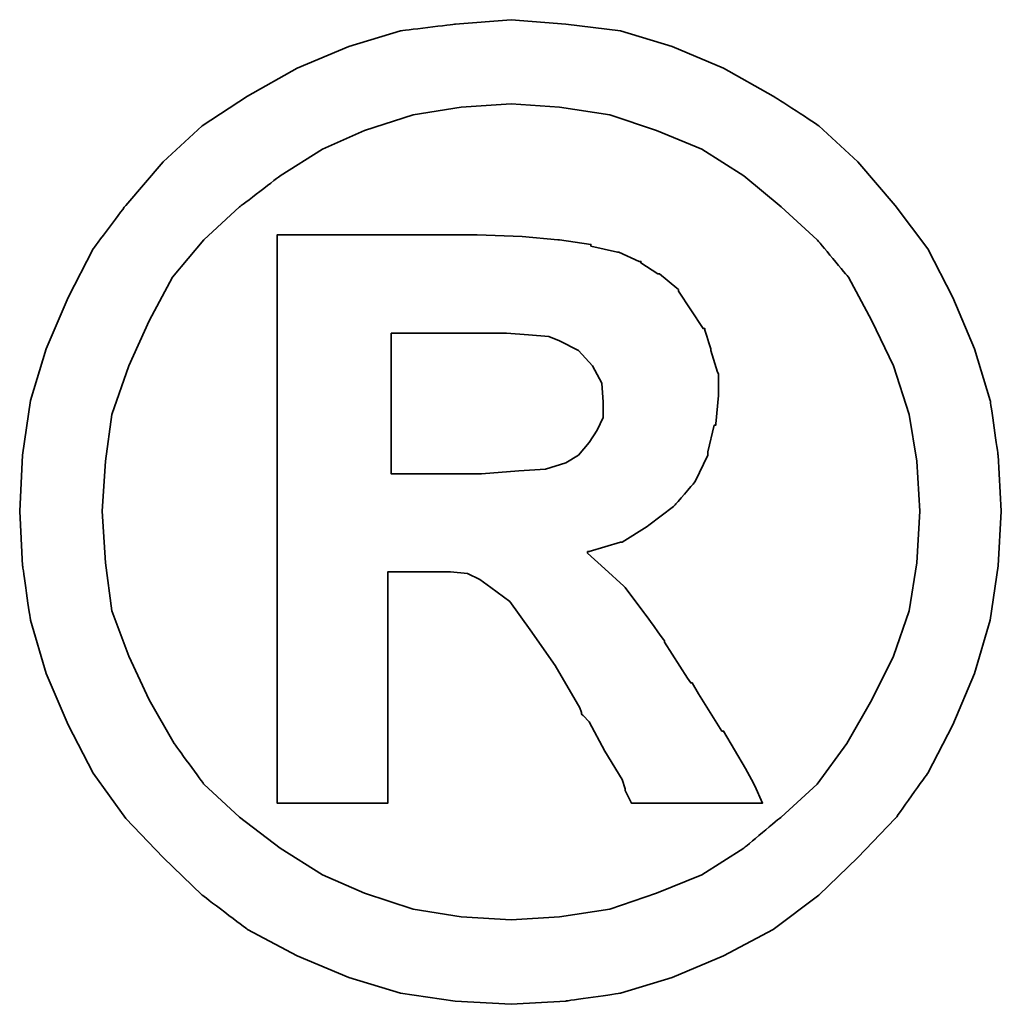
# Model space of a CAD drawing. Header units: millimetres. Extents: x 478 to 862, y 462 to 590.
# Tile 46 of 50: x 796.534 to 797.354, y 501.415 to 502.238. Entities that reach past the tile are written whole.
import ezdxf

# ---------------------------------------------------------------- set-up
doc = ezdxf.new("R2010")
doc.units = ezdxf.units.MM
doc.layers.add('DIM', color=4, linetype='CONTINUOUS')
doc.layers.add('layer 1', color=7, linetype='CONTINUOUS')

# ---------------------------------------------------------------- blocks, each defined once
blk = doc.blocks.new('TBI MOTION logo(完整正式版)')
at = {"layer": 'layer 1', "color": 22, "lineweight": 35}
for points, knots in [([(81.20634, 4.98624), (81.20634, 4.98624), (81.18649, 5.32862), (81.18649, 5.32862), (81.18649, 5.32862), (81.18649, 5.32862), (81.13886, 5.66206), (81.13886, 5.66206), (81.13886, 5.66206), (81.13886, 5.66206), (81.04359, 5.97764), (81.04359, 5.97764), (81.04359, 5.97764), (81.04359, 5.97764), (80.91061, 6.29124), (80.91061, 6.29124), (80.91061, 6.29124), (80.91061, 6.29124), (80.75778, 6.58697), (80.75778, 6.58697), (80.75778, 6.58697), (80.75778, 6.58697), (80.5593, 6.85294), (80.5593, 6.85294), (80.5593, 6.85294), (80.5593, 6.85294), (80.33105, 7.1189), (80.33105, 7.1189), (80.33105, 7.1189), (80.33105, 7.1189), (80.09287, 7.33921), (80.09287, 7.33921), (80.09287, 7.33921), (80.09287, 7.33921), (79.815, 7.51982), (79.815, 7.51982), (79.815, 7.51982), (79.815, 7.51982), (79.51133, 7.69051), (79.51133, 7.69051), (79.51133, 7.69051), (79.51133, 7.69051), (79.19773, 7.8235), (79.19773, 7.8235), (79.19773, 7.8235), (79.19773, 7.8235), (78.88215, 7.91877), (78.88215, 7.91877), (78.88215, 7.91877), (78.88215, 7.91877), (78.54871, 7.95846), (78.54871, 7.95846), (78.54871, 7.95846), (78.54871, 7.95846), (78.21526, 7.98625), (78.21526, 7.98625), (78.21526, 7.98625), (78.21526, 7.98625), (77.87388, 7.95846), (77.87388, 7.95846), (77.87388, 7.95846), (77.87388, 7.95846), (77.54044, 7.91877), (77.54044, 7.91877), (77.54044, 7.91877), (77.54044, 7.91877), (77.22485, 7.8235), (77.22485, 7.8235), (77.22485, 7.8235), (77.22485, 7.8235), (76.91027, 7.69051), (76.91027, 7.69051), (76.91027, 7.69051), (76.91027, 7.69051), (76.6056, 7.51982), (76.6056, 7.51982), (76.6056, 7.51982), (76.6056, 7.51982), (76.32972, 7.33921), (76.32972, 7.33921), (76.32972, 7.33921), (76.32972, 7.33921), (76.09154, 7.1189), (76.09154, 7.1189), (76.09154, 7.1189), (76.09154, 7.1189), (75.86329, 6.85294), (75.86329, 6.85294), (75.86329, 6.85294), (75.86329, 6.85294), (75.66382, 6.58697), (75.66382, 6.58697), (75.66382, 6.58697), (75.66382, 6.58697), (75.51099, 6.29124), (75.51099, 6.29124), (75.51099, 6.29124), (75.51099, 6.29124), (75.37702, 5.97764), (75.37702, 5.97764), (75.37702, 5.97764), (75.37702, 5.97764), (75.28175, 5.66206), (75.28175, 5.66206), (75.28175, 5.66206), (75.28175, 5.66206), (75.23411, 5.32862), (75.23411, 5.32862), (75.23411, 5.32862), (75.23411, 5.32862), (75.21625, 4.98624), (75.21625, 4.98624), (75.21625, 4.98624), (75.21625, 4.98624), (75.23411, 4.6528), (75.23411, 4.6528), (75.23411, 4.6528), (75.23411, 4.6528), (75.28175, 4.32035), (75.28175, 4.32035), (75.28175, 4.32035), (75.28175, 4.32035), (75.37702, 3.99583), (75.37702, 3.99583), (75.37702, 3.99583), (75.37702, 3.99583), (75.51099, 3.68224), (75.51099, 3.68224), (75.51099, 3.68224), (75.51099, 3.68224), (75.66382, 3.38749), (75.66382, 3.38749), (75.66382, 3.38749), (75.66382, 3.38749), (75.86329, 3.10963), (75.86329, 3.10963), (75.86329, 3.10963), (75.86329, 3.10963), (76.09154, 2.87145), (76.09154, 2.87145), (76.09154, 2.87145), (76.09154, 2.87145), (76.32972, 2.6432), (76.32972, 2.6432), (76.32972, 2.6432), (76.32972, 2.6432), (76.6056, 2.43381), (76.6056, 2.43381), (76.6056, 2.43381), (76.6056, 2.43381), (76.91027, 2.27205), (76.91027, 2.27205), (76.91027, 2.27205), (76.91027, 2.27205), (77.22485, 2.13906), (77.22485, 2.13906), (77.22485, 2.13906), (77.22485, 2.13906), (77.54044, 2.0438), (77.54044, 2.0438), (77.54044, 2.0438), (77.54044, 2.0438), (77.87388, 1.99616), (77.87388, 1.99616), (77.87388, 1.99616), (77.87388, 1.99616), (78.21526, 1.97631), (78.21526, 1.97631), (78.21526, 1.97631), (78.21526, 1.97631), (78.54871, 1.99616), (78.54871, 1.99616), (78.54871, 1.99616), (78.54871, 1.99616), (78.88215, 2.0438), (78.88215, 2.0438), (78.88215, 2.0438), (78.88215, 2.0438), (79.19773, 2.13906), (79.19773, 2.13906), (79.19773, 2.13906), (79.19773, 2.13906), (79.51133, 2.27205), (79.51133, 2.27205), (79.51133, 2.27205), (79.51133, 2.27205), (79.815, 2.43381), (79.815, 2.43381), (79.815, 2.43381), (79.815, 2.43381), (80.09287, 2.6432), (80.09287, 2.6432), (80.09287, 2.6432), (80.09287, 2.6432), (80.33105, 2.87145), (80.33105, 2.87145), (80.33105, 2.87145), (80.33105, 2.87145), (80.5593, 3.10963), (80.5593, 3.10963), (80.5593, 3.10963), (80.5593, 3.10963), (80.75778, 3.38749), (80.75778, 3.38749), (80.75778, 3.38749), (80.75778, 3.38749), (80.91061, 3.68224), (80.91061, 3.68224), (80.91061, 3.68224), (80.91061, 3.68224), (81.04359, 3.99583), (81.04359, 3.99583), (81.04359, 3.99583), (81.04359, 3.99583), (81.13886, 4.32035), (81.13886, 4.32035), (81.13886, 4.32035), (81.13886, 4.32035), (81.18649, 4.6528), (81.18649, 4.6528), (81.18649, 4.6528), (81.18649, 4.6528), (81.20634, 4.98624), (81.20634, 4.98624)], [0, 0, 0, 0, 0.0178571, 0.0178571, 0.0178571, 0.0178572, 0.0357143, 0.0357143, 0.0357143, 0.0357143, 0.0535714, 0.0535714, 0.0535714, 0.0535714, 0.0714286, 0.0714286, 0.0714286, 0.0714286, 0.0892857, 0.0892857, 0.0892857, 0.0892857, 0.1071429, 0.1071429, 0.1071429, 0.1071429, 0.125, 0.125, 0.125, 0.125, 0.1428571, 0.1428571, 0.1428571, 0.1428572, 0.1607143, 0.1607143, 0.1607143, 0.1607143, 0.1785714, 0.1785714, 0.1785714, 0.1785714, 0.1964286, 0.1964286, 0.1964286, 0.1964286, 0.2142857, 0.2142857, 0.2142857, 0.2142857, 0.2321429, 0.2321429, 0.2321429, 0.2321429, 0.25, 0.25, 0.25, 0.25, 0.2678571, 0.2678571, 0.2678571, 0.2678572, 0.2857143, 0.2857143, 0.2857143, 0.2857143, 0.3035714, 0.3035714, 0.3035714, 0.3035714, 0.3214286, 0.3214286, 0.3214286, 0.3214286, 0.3392857, 0.3392857, 0.3392857, 0.3392857, 0.3571429, 0.3571429, 0.3571429, 0.3571429, 0.375, 0.375, 0.375, 0.375, 0.3928571, 0.3928571, 0.3928571, 0.3928572, 0.4107143, 0.4107143, 0.4107143, 0.4107143, 0.4285714, 0.4285714, 0.4285714, 0.4285714, 0.4464286, 0.4464286, 0.4464286, 0.4464286, 0.4642857, 0.4642857, 0.4642857, 0.4642857, 0.4821429, 0.4821429, 0.4821429, 0.4821429, 0.5, 0.5, 0.5, 0.5, 0.5178571, 0.5178571, 0.5178571, 0.5178572, 0.5357143, 0.5357143, 0.5357143, 0.5357143, 0.5535714, 0.5535714, 0.5535714, 0.5535714, 0.5714286, 0.5714286, 0.5714286, 0.5714286, 0.5892857, 0.5892857, 0.5892857, 0.5892857, 0.6071429, 0.6071429, 0.6071429, 0.6071429, 0.625, 0.625, 0.625, 0.625, 0.6428571, 0.6428571, 0.6428571, 0.6428572, 0.6607143, 0.6607143, 0.6607143, 0.6607143, 0.6785714, 0.6785714, 0.6785714, 0.6785714, 0.6964286, 0.6964286, 0.6964286, 0.6964286, 0.7142857, 0.7142857, 0.7142857, 0.7142857, 0.7321429, 0.7321429, 0.7321429, 0.7321429, 0.75, 0.75, 0.75, 0.75, 0.7678571, 0.7678571, 0.7678571, 0.7678572, 0.7857143, 0.7857143, 0.7857143, 0.7857143, 0.8035714, 0.8035714, 0.8035714, 0.8035714, 0.8214286, 0.8214286, 0.8214286, 0.8214286, 0.8392857, 0.8392857, 0.8392857, 0.8392857, 0.8571429, 0.8571429, 0.8571429, 0.8571429, 0.875, 0.875, 0.875, 0.875, 0.8928571, 0.8928571, 0.8928571, 0.8928572, 0.9107143, 0.9107143, 0.9107143, 0.9107143, 0.9285714, 0.9285714, 0.9285714, 0.9285714, 0.9464286, 0.9464286, 0.9464286, 0.9464286, 0.9642857, 0.9642857, 0.9642857, 0.9642857, 0.9821429, 0.9821429, 0.9821429, 0.9821429, 1, 1, 1, 1]), ([(80.71014, 4.98624), (80.71014, 4.98624), (80.69129, 5.29091), (80.69129, 5.29091), (80.69129, 5.29091), (80.69129, 5.29091), (80.64464, 5.57672), (80.64464, 5.57672), (80.64464, 5.57672), (80.64464, 5.57672), (80.54937, 5.87245), (80.54937, 5.87245), (80.54937, 5.87245), (80.54937, 5.87245), (80.41639, 6.14833), (80.41639, 6.14833), (80.41639, 6.14833), (80.41639, 6.14833), (80.27349, 6.41429), (80.27349, 6.41429), (80.27349, 6.41429), (80.27349, 6.41429), (80.08295, 6.64255), (80.08295, 6.64255), (80.08295, 6.64255), (80.08295, 6.64255), (79.86264, 6.84301), (79.86264, 6.84301), (79.86264, 6.84301), (79.86264, 6.84301), (79.63439, 7.03355), (79.63439, 7.03355), (79.63439, 7.03355), (79.63439, 7.03355), (79.37835, 7.1963), (79.37835, 7.1963), (79.37835, 7.1963), (79.37835, 7.1963), (79.10246, 7.30944), (79.10246, 7.30944), (79.10246, 7.30944), (79.10246, 7.30944), (78.81665, 7.40471), (78.81665, 7.40471), (78.81665, 7.40471), (78.81665, 7.40471), (78.511, 7.45234), (78.511, 7.45234), (78.511, 7.45234), (78.511, 7.45234), (78.21526, 7.47219), (78.21526, 7.47219), (78.21526, 7.47219), (78.21526, 7.47219), (77.9106, 7.45234), (77.9106, 7.45234), (77.9106, 7.45234), (77.9106, 7.45234), (77.61685, 7.40471), (77.61685, 7.40471), (77.61685, 7.40471), (77.61685, 7.40471), (77.32012, 7.30944), (77.32012, 7.30944), (77.32012, 7.30944), (77.32012, 7.30944), (77.06309, 7.1963), (77.06309, 7.1963), (77.06309, 7.1963), (77.06309, 7.1963), (76.80606, 7.03355), (76.80606, 7.03355), (76.80606, 7.03355), (76.80606, 7.03355), (76.55797, 6.84301), (76.55797, 6.84301), (76.55797, 6.84301), (76.55797, 6.84301), (76.34063, 6.64255), (76.34063, 6.64255), (76.34063, 6.64255), (76.34063, 6.64255), (76.1491, 6.41429), (76.1491, 6.41429), (76.1491, 6.41429), (76.1491, 6.41429), (76.0062, 6.14833), (76.0062, 6.14833), (76.0062, 6.14833), (76.0062, 6.14833), (75.88314, 5.87245), (75.88314, 5.87245), (75.88314, 5.87245), (75.88314, 5.87245), (75.77794, 5.57672), (75.77794, 5.57672), (75.77794, 5.57672), (75.77794, 5.57672), (75.73924, 5.29091), (75.73924, 5.29091), (75.73924, 5.29091), (75.73924, 5.29091), (75.72039, 4.98624), (75.72039, 4.98624), (75.72039, 4.98624), (75.72039, 4.98624), (75.73924, 4.67165), (75.73924, 4.67165), (75.73924, 4.67165), (75.73924, 4.67165), (75.77794, 4.37791), (75.77794, 4.37791), (75.77794, 4.37791), (75.77794, 4.37791), (75.88314, 4.10102), (75.88314, 4.10102), (75.88314, 4.10102), (75.88314, 4.10102), (76.0062, 3.83407), (76.0062, 3.83407), (76.0062, 3.83407), (76.0062, 3.83407), (76.15902, 3.56811), (76.15902, 3.56811), (76.15902, 3.56811), (76.15902, 3.56811), (76.34063, 3.32001), (76.34063, 3.32001), (76.34063, 3.32001), (76.34063, 3.32001), (76.55797, 3.11955), (76.55797, 3.11955), (76.55797, 3.11955), (76.55797, 3.11955), (76.80606, 2.92901), (76.80606, 2.92901), (76.80606, 2.92901), (76.80606, 2.92901), (77.06309, 2.76725), (77.06309, 2.76725), (77.06309, 2.76725), (77.06309, 2.76725), (77.32012, 2.65412), (77.32012, 2.65412), (77.32012, 2.65412), (77.32012, 2.65412), (77.61685, 2.55786), (77.61685, 2.55786), (77.61685, 2.55786), (77.61685, 2.55786), (77.9106, 2.51022), (77.9106, 2.51022), (77.9106, 2.51022), (77.9106, 2.51022), (78.21526, 2.49137), (78.21526, 2.49137), (78.21526, 2.49137), (78.21526, 2.49137), (78.511, 2.51022), (78.511, 2.51022), (78.511, 2.51022), (78.511, 2.51022), (78.81665, 2.55786), (78.81665, 2.55786), (78.81665, 2.55786), (78.81665, 2.55786), (79.10246, 2.65412), (79.10246, 2.65412), (79.10246, 2.65412), (79.10246, 2.65412), (79.37835, 2.76725), (79.37835, 2.76725), (79.37835, 2.76725), (79.37835, 2.76725), (79.63439, 2.92901), (79.63439, 2.92901), (79.63439, 2.92901), (79.63439, 2.92901), (79.86264, 3.11955), (79.86264, 3.11955), (79.86264, 3.11955), (79.86264, 3.11955), (80.08295, 3.32001), (80.08295, 3.32001), (80.08295, 3.32001), (80.08295, 3.32001), (80.26356, 3.56811), (80.26356, 3.56811), (80.26356, 3.56811), (80.26356, 3.56811), (80.41639, 3.83407), (80.41639, 3.83407), (80.41639, 3.83407), (80.41639, 3.83407), (80.54937, 4.10102), (80.54937, 4.10102), (80.54937, 4.10102), (80.54937, 4.10102), (80.64464, 4.37791), (80.64464, 4.37791), (80.64464, 4.37791), (80.64464, 4.37791), (80.69129, 4.67165), (80.69129, 4.67165), (80.69129, 4.67165), (80.69129, 4.67165), (80.71014, 4.98624), (80.71014, 4.98624)], [0, 0, 0, 0, 0.0192308, 0.0192308, 0.0192308, 0.0192308, 0.0384615, 0.0384615, 0.0384615, 0.0384615, 0.0576923, 0.0576923, 0.0576923, 0.0576923, 0.0769231, 0.0769231, 0.0769231, 0.0769231, 0.0961538, 0.0961538, 0.0961538, 0.0961539, 0.1153846, 0.1153846, 0.1153846, 0.1153846, 0.1346154, 0.1346154, 0.1346154, 0.1346154, 0.1538462, 0.1538462, 0.1538462, 0.1538462, 0.1730769, 0.1730769, 0.1730769, 0.1730769, 0.1923077, 0.1923077, 0.1923077, 0.1923077, 0.2115385, 0.2115385, 0.2115385, 0.2115385, 0.2307692, 0.2307692, 0.2307692, 0.2307692, 0.25, 0.25, 0.25, 0.25, 0.2692308, 0.2692308, 0.2692308, 0.2692308, 0.2884615, 0.2884615, 0.2884615, 0.2884615, 0.3076923, 0.3076923, 0.3076923, 0.3076923, 0.3269231, 0.3269231, 0.3269231, 0.3269231, 0.3461538, 0.3461538, 0.3461538, 0.3461539, 0.3653846, 0.3653846, 0.3653846, 0.3653846, 0.3846154, 0.3846154, 0.3846154, 0.3846154, 0.4038462, 0.4038462, 0.4038462, 0.4038462, 0.4230769, 0.4230769, 0.4230769, 0.4230769, 0.4423077, 0.4423077, 0.4423077, 0.4423077, 0.4615385, 0.4615385, 0.4615385, 0.4615385, 0.4807692, 0.4807692, 0.4807692, 0.4807692, 0.5, 0.5, 0.5, 0.5, 0.5192308, 0.5192308, 0.5192308, 0.5192308, 0.5384615, 0.5384615, 0.5384615, 0.5384615, 0.5576923, 0.5576923, 0.5576923, 0.5576923, 0.5769231, 0.5769231, 0.5769231, 0.5769231, 0.5961538, 0.5961538, 0.5961538, 0.5961539, 0.6153846, 0.6153846, 0.6153846, 0.6153846, 0.6346154, 0.6346154, 0.6346154, 0.6346154, 0.6538462, 0.6538462, 0.6538462, 0.6538462, 0.6730769, 0.6730769, 0.6730769, 0.6730769, 0.6923077, 0.6923077, 0.6923077, 0.6923077, 0.7115385, 0.7115385, 0.7115385, 0.7115385, 0.7307692, 0.7307692, 0.7307692, 0.7307692, 0.75, 0.75, 0.75, 0.75, 0.7692308, 0.7692308, 0.7692308, 0.7692308, 0.7884615, 0.7884615, 0.7884615, 0.7884615, 0.8076923, 0.8076923, 0.8076923, 0.8076923, 0.8269231, 0.8269231, 0.8269231, 0.8269231, 0.8461538, 0.8461538, 0.8461538, 0.8461539, 0.8653846, 0.8653846, 0.8653846, 0.8653846, 0.8846154, 0.8846154, 0.8846154, 0.8846154, 0.9038462, 0.9038462, 0.9038462, 0.9038462, 0.9230769, 0.9230769, 0.9230769, 0.9230769, 0.9423077, 0.9423077, 0.9423077, 0.9423077, 0.9615385, 0.9615385, 0.9615385, 0.9615385, 0.9807692, 0.9807692, 0.9807692, 0.9807692, 1, 1, 1, 1]), ([(76.78721, 3.2823), (76.78721, 3.2823), (76.78721, 3.32001), (76.78721, 3.32001), (76.78721, 3.32001), (76.78721, 3.32001), (76.78721, 3.42422), (76.78721, 3.42422), (76.78721, 3.42422), (76.78721, 3.42422), (76.78721, 3.59689), (76.78721, 3.59689), (76.78721, 3.59689), (76.78721, 3.59689), (76.78721, 3.80529), (76.78721, 3.80529), (76.78721, 3.80529), (76.78721, 3.80529), (76.78721, 4.0524), (76.78721, 4.0524), (76.78721, 4.0524), (76.78721, 4.0524), (76.78721, 4.32035), (76.78721, 4.32035), (76.78721, 4.32035), (76.78721, 4.32035), (76.78721, 4.92868), (76.78721, 4.92868), (76.78721, 4.92868), (76.78721, 4.92868), (76.78721, 5.53801), (76.78721, 5.53801), (76.78721, 5.53801), (76.78721, 5.53801), (76.78721, 5.82482), (76.78721, 5.82482), (76.78721, 5.82482), (76.78721, 5.82482), (76.78721, 6.07291), (76.78721, 6.07291), (76.78721, 6.07291), (76.78721, 6.07291), (76.78721, 6.30017), (76.78721, 6.30017), (76.78721, 6.30017), (76.78721, 6.30017), (76.78721, 6.45399), (76.78721, 6.45399), (76.78721, 6.45399), (76.78721, 6.45399), (76.78721, 6.5572), (76.78721, 6.5572), (76.78721, 6.5572), (76.78721, 6.5572), (76.78721, 6.59689), (76.78721, 6.59689), (76.78721, 6.59689), (76.78721, 6.59689), (76.78721, 6.67232), (76.78721, 6.67232), (76.78721, 6.67232), (76.78721, 6.67232), (76.8537, 6.67232), (76.8537, 6.67232), (76.8537, 6.67232), (76.8537, 6.67232), (76.87355, 6.67232), (76.87355, 6.67232), (76.87355, 6.67232), (76.87355, 6.67232), (76.91027, 6.67232), (76.91027, 6.67232), (76.91027, 6.67232), (76.91027, 6.67232), (77.04424, 6.67232), (77.04424, 6.67232), (77.04424, 6.67232), (77.04424, 6.67232), (77.22485, 6.67232), (77.22485, 6.67232), (77.22485, 6.67232), (77.22485, 6.67232), (77.43524, 6.67232), (77.43524, 6.67232), (77.43524, 6.67232), (77.43524, 6.67232), (77.65357, 6.67232), (77.65357, 6.67232), (77.65357, 6.67232), (77.65357, 6.67232), (77.82625, 6.67232), (77.82625, 6.67232), (77.82625, 6.67232), (77.82625, 6.67232), (77.94037, 6.67232), (77.94037, 6.67232), (77.94037, 6.67232), (77.94037, 6.67232), (77.97709, 6.67232), (77.97709, 6.67232), (77.97709, 6.67232), (77.97709, 6.67232), (77.99694, 6.67232), (77.99694, 6.67232), (77.99694, 6.67232), (77.99694, 6.67232), (78.00686, 6.67232), (78.00686, 6.67232), (78.00686, 6.67232), (78.00686, 6.67232), (78.28275, 6.6624), (78.28275, 6.6624), (78.28275, 6.6624), (78.28275, 6.6624), (78.50107, 6.64255), (78.50107, 6.64255), (78.50107, 6.64255), (78.50107, 6.64255), (78.511, 6.64255), (78.511, 6.64255), (78.511, 6.64255), (78.511, 6.64255), (78.70154, 6.61476), (78.70154, 6.61476), (78.70154, 6.61476), (78.70154, 6.61476), (78.70154, 6.60483), (78.70154, 6.60483), (78.70154, 6.60483), (78.70154, 6.60483), (78.86429, 6.56713), (78.86429, 6.56713), (78.86429, 6.56713), (78.86429, 6.56713), (78.87223, 6.56713), (78.87223, 6.56713), (78.87223, 6.56713), (78.87223, 6.56713), (78.99727, 6.51056), (78.99727, 6.51056), (78.99727, 6.51056), (78.99727, 6.51056), (79.00719, 6.51056), (79.00719, 6.51056), (79.00719, 6.51056), (79.00719, 6.51056), (79.00719, 6.50162), (79.00719, 6.50162), (79.00719, 6.50162), (79.00719, 6.50162), (79.1104, 6.43415), (79.1104, 6.43415), (79.1104, 6.43415), (79.1104, 6.43415), (79.12132, 6.43415), (79.12132, 6.43415), (79.12132, 6.43415), (79.12132, 6.43415), (79.22552, 6.34781), (79.22552, 6.34781), (79.22552, 6.34781), (79.22552, 6.34781), (79.23544, 6.33888), (79.23544, 6.33888), (79.23544, 6.33888), (79.23544, 6.33888), (79.23544, 6.32895), (79.23544, 6.32895), (79.23544, 6.32895), (79.23544, 6.32895), (79.31087, 6.21483), (79.31087, 6.21483), (79.31087, 6.21483), (79.31087, 6.21483), (79.38629, 6.1007), (79.38629, 6.1007), (79.38629, 6.1007), (79.38629, 6.1007), (79.3972, 6.1007), (79.3972, 6.1007), (79.3972, 6.1007), (79.3972, 6.1007), (79.3972, 6.09078), (79.3972, 6.09078), (79.3972, 6.09078), (79.3972, 6.09078), (79.43392, 5.97764), (79.43392, 5.97764), (79.43392, 5.97764), (79.43392, 5.97764), (79.43392, 5.96772), (79.43392, 5.96772), (79.43392, 5.96772), (79.43392, 5.96772), (79.47362, 5.83474), (79.47362, 5.83474), (79.47362, 5.83474), (79.47362, 5.83474), (79.48156, 5.82482), (79.48156, 5.82482), (79.48156, 5.82482), (79.48156, 5.82482), (79.48156, 5.69977), (79.48156, 5.69977), (79.48156, 5.69977), (79.48156, 5.69977), (79.48156, 5.69183), (79.48156, 5.69183), (79.48156, 5.69183), (79.48156, 5.69183), (79.4637, 5.51915), (79.4637, 5.51915), (79.4637, 5.51915), (79.4637, 5.51915), (79.4637, 5.51122), (79.4637, 5.51122), (79.4637, 5.51122), (79.4637, 5.51122), (79.45377, 5.51122), (79.45377, 5.51122), (79.45377, 5.51122), (79.45377, 5.51122), (79.41507, 5.34847), (79.41507, 5.34847), (79.41507, 5.34847), (79.41507, 5.34847), (79.41507, 5.33854), (79.41507, 5.33854), (79.41507, 5.33854), (79.41507, 5.33854), (79.41507, 5.32862), (79.41507, 5.32862), (79.41507, 5.32862), (79.41507, 5.32862), (79.33865, 5.16785), (79.33865, 5.16785), (79.33865, 5.16785), (79.33865, 5.16785), (79.33071, 5.15693), (79.33071, 5.15693), (79.33071, 5.15693), (79.33071, 5.15693), (79.2156, 5.02495), (79.2156, 5.02495), (79.2156, 5.02495), (79.2156, 5.02495), (79.20567, 5.01502), (79.20567, 5.01502), (79.20567, 5.01502), (79.20567, 5.01502), (79.05483, 4.89991), (79.05483, 4.89991), (79.05483, 4.89991), (79.05483, 4.89991), (79.04491, 4.89197), (79.04491, 4.89197), (79.04491, 4.89197), (79.04491, 4.89197), (78.89208, 4.7967), (78.89208, 4.7967), (78.89208, 4.7967), (78.89208, 4.7967), (78.88215, 4.7967), (78.88215, 4.7967), (78.88215, 4.7967), (78.88215, 4.7967), (78.69161, 4.73913), (78.69161, 4.73913), (78.69161, 4.73913), (78.69161, 4.73913), (78.68169, 4.73913), (78.68169, 4.73913), (78.68169, 4.73913), (78.68169, 4.73913), (78.68169, 4.72921), (78.68169, 4.72921), (78.68169, 4.72921), (78.68169, 4.72921), (78.78688, 4.63394), (78.78688, 4.63394), (78.78688, 4.63394), (78.78688, 4.63394), (78.902, 4.52875), (78.902, 4.52875), (78.902, 4.52875), (78.902, 4.52875), (78.91093, 4.52081), (78.91093, 4.52081), (78.91093, 4.52081), (78.91093, 4.52081), (79.02506, 4.36798), (79.02506, 4.36798), (79.02506, 4.36798), (79.02506, 4.36798), (79.1501, 4.1953), (79.1501, 4.1953), (79.1501, 4.1953), (79.1501, 4.1953), (79.1501, 4.18736), (79.1501, 4.18736), (79.1501, 4.18736), (79.1501, 4.18736), (79.29201, 3.96705), (79.29201, 3.96705), (79.29201, 3.96705), (79.29201, 3.96705), (79.31087, 3.93828), (79.31087, 3.93828), (79.31087, 3.93828), (79.31087, 3.93828), (79.32079, 3.93828), (79.32079, 3.93828), (79.32079, 3.93828), (79.32079, 3.93828), (79.3585, 3.87178), (79.3585, 3.87178), (79.3585, 3.87178), (79.3585, 3.87178), (79.50141, 3.64353), (79.50141, 3.64353), (79.50141, 3.64353), (79.50141, 3.64353), (79.51133, 3.64353), (79.51133, 3.64353), (79.51133, 3.64353), (79.51133, 3.64353), (79.64431, 3.41528), (79.64431, 3.41528), (79.64431, 3.41528), (79.64431, 3.41528), (79.68202, 3.3478), (79.68202, 3.3478), (79.68202, 3.3478), (79.68202, 3.3478), (79.70187, 3.31009), (79.70187, 3.31009), (79.70187, 3.31009), (79.70187, 3.31009), (79.7495, 3.2049), (79.7495, 3.2049), (79.7495, 3.2049), (79.7495, 3.2049), (79.64431, 3.2049), (79.64431, 3.2049), (79.64431, 3.2049), (79.64431, 3.2049), (79.62546, 3.2049), (79.62546, 3.2049), (79.62546, 3.2049), (79.62546, 3.2049), (79.53912, 3.2049), (79.53912, 3.2049), (79.53912, 3.2049), (79.53912, 3.2049), (79.31087, 3.2049), (79.31087, 3.2049), (79.31087, 3.2049), (79.31087, 3.2049), (79.08262, 3.2049), (79.08262, 3.2049), (79.08262, 3.2049), (79.08262, 3.2049), (79.00719, 3.2049), (79.00719, 3.2049), (79.00719, 3.2049), (79.00719, 3.2049), (78.98735, 3.2049), (78.98735, 3.2049), (78.98735, 3.2049), (78.98735, 3.2049), (78.94964, 3.2049), (78.94964, 3.2049), (78.94964, 3.2049), (78.94964, 3.2049), (78.92979, 3.24459), (78.92979, 3.24459), (78.92979, 3.24459), (78.92979, 3.24459), (78.91093, 3.2823), (78.91093, 3.2823), (78.91093, 3.2823), (78.91093, 3.2823), (78.91093, 3.29223), (78.91093, 3.29223), (78.91093, 3.29223), (78.91093, 3.29223), (78.89208, 3.3478), (78.89208, 3.3478), (78.89208, 3.3478), (78.89208, 3.3478), (78.78688, 3.52048), (78.78688, 3.52048), (78.78688, 3.52048), (78.78688, 3.52048), (78.69161, 3.7001), (78.69161, 3.7001), (78.69161, 3.7001), (78.69161, 3.7001), (78.6539, 3.7388), (78.6539, 3.7388), (78.6539, 3.7388), (78.6539, 3.7388), (78.64398, 3.74873), (78.64398, 3.74873), (78.64398, 3.74873), (78.64398, 3.74873), (78.64398, 3.75766), (78.64398, 3.75766), (78.64398, 3.75766), (78.64398, 3.75766), (78.63405, 3.78644), (78.63405, 3.78644), (78.63405, 3.78644), (78.63405, 3.78644), (78.48321, 4.04347), (78.48321, 4.04347), (78.48321, 4.04347), (78.48321, 4.04347), (78.33038, 4.2618), (78.33038, 4.2618), (78.33038, 4.2618), (78.33038, 4.2618), (78.20732, 4.43447), (78.20732, 4.43447), (78.20732, 4.43447), (78.20732, 4.43447), (78.09221, 4.52081), (78.09221, 4.52081), (78.09221, 4.52081), (78.09221, 4.52081), (78.02472, 4.56845), (78.02472, 4.56845), (78.02472, 4.56845), (78.02472, 4.56845), (77.9493, 4.60616), (77.9493, 4.60616), (77.9493, 4.60616), (77.9493, 4.60616), (77.8451, 4.61608), (77.8451, 4.61608), (77.8451, 4.61608), (77.8451, 4.61608), (77.71113, 4.61608), (77.71113, 4.61608), (77.71113, 4.61608), (77.71113, 4.61608), (77.69128, 4.61608), (77.69128, 4.61608), (77.69128, 4.61608), (77.69128, 4.61608), (77.67342, 4.61608), (77.67342, 4.61608), (77.67342, 4.61608), (77.67342, 4.61608), (77.5583, 4.61608), (77.5583, 4.61608), (77.5583, 4.61608), (77.5583, 4.61608), (77.46303, 4.61608), (77.46303, 4.61608), (77.46303, 4.61608), (77.46303, 4.61608), (77.46303, 4.54761), (77.46303, 4.54761), (77.46303, 4.54761), (77.46303, 4.54761), (77.46303, 4.47318), (77.46303, 4.47318), (77.46303, 4.47318), (77.46303, 4.47318), (77.46303, 4.24294), (77.46303, 4.24294), (77.46303, 4.24294), (77.46303, 4.24294), (77.46303, 3.99583), (77.46303, 3.99583), (77.46303, 3.99583), (77.46303, 3.99583), (77.46303, 3.72888), (77.46303, 3.72888), (77.46303, 3.72888), (77.46303, 3.72888), (77.46303, 3.51055), (77.46303, 3.51055), (77.46303, 3.51055), (77.46303, 3.51055), (77.46303, 3.42422), (77.46303, 3.42422), (77.46303, 3.42422), (77.46303, 3.42422), (77.46303, 3.35773), (77.46303, 3.35773), (77.46303, 3.35773), (77.46303, 3.35773), (77.46303, 3.30017), (77.46303, 3.30017), (77.46303, 3.30017), (77.46303, 3.30017), (77.46303, 3.2823), (77.46303, 3.2823), (77.46303, 3.2823), (77.46303, 3.2823), (77.46303, 3.2049), (77.46303, 3.2049), (77.46303, 3.2049), (77.46303, 3.2049), (77.39753, 3.2049), (77.39753, 3.2049), (77.39753, 3.2049), (77.39753, 3.2049), (77.37768, 3.2049), (77.37768, 3.2049), (77.37768, 3.2049), (77.37768, 3.2049), (77.32012, 3.2049), (77.32012, 3.2049), (77.32012, 3.2049), (77.32012, 3.2049), (77.12165, 3.2049), (77.12165, 3.2049), (77.12165, 3.2049), (77.12165, 3.2049), (76.94897, 3.2049), (76.94897, 3.2049), (76.94897, 3.2049), (76.94897, 3.2049), (76.8924, 3.2049), (76.8924, 3.2049), (76.8924, 3.2049), (76.8924, 3.2049), (76.8537, 3.2049), (76.8537, 3.2049), (76.8537, 3.2049), (76.8537, 3.2049), (76.78721, 3.2049), (76.78721, 3.2049), (76.78721, 3.2049), (76.78721, 3.2049), (76.78721, 3.2823), (76.78721, 3.2823)], [0, 0, 0, 0, 0.0074074, 0.0074074, 0.0074074, 0.0074074, 0.0148148, 0.0148148, 0.0148148, 0.0148148, 0.0222222, 0.0222222, 0.0222222, 0.0222222, 0.0296296, 0.0296296, 0.0296296, 0.0296296, 0.037037, 0.037037, 0.037037, 0.037037, 0.0444444, 0.0444444, 0.0444444, 0.0444445, 0.0518519, 0.0518519, 0.0518519, 0.0518519, 0.0592593, 0.0592593, 0.0592593, 0.0592593, 0.0666667, 0.0666667, 0.0666667, 0.0666667, 0.0740741, 0.0740741, 0.0740741, 0.0740741, 0.0814815, 0.0814815, 0.0814815, 0.0814815, 0.0888889, 0.0888889, 0.0888889, 0.0888889, 0.0962963, 0.0962963, 0.0962963, 0.0962963, 0.1037037, 0.1037037, 0.1037037, 0.1037037, 0.1111111, 0.1111111, 0.1111111, 0.1111111, 0.1185185, 0.1185185, 0.1185185, 0.1185185, 0.1259259, 0.1259259, 0.1259259, 0.1259259, 0.1333333, 0.1333333, 0.1333333, 0.1333333, 0.1407407, 0.1407407, 0.1407407, 0.1407408, 0.1481481, 0.1481481, 0.1481481, 0.1481482, 0.1555556, 0.1555556, 0.1555556, 0.1555556, 0.162963, 0.162963, 0.162963, 0.162963, 0.1703704, 0.1703704, 0.1703704, 0.1703704, 0.1777778, 0.1777778, 0.1777778, 0.1777778, 0.1851852, 0.1851852, 0.1851852, 0.1851852, 0.1925926, 0.1925926, 0.1925926, 0.1925926, 0.2, 0.2, 0.2, 0.2, 0.2074074, 0.2074074, 0.2074074, 0.2074074, 0.2148148, 0.2148148, 0.2148148, 0.2148148, 0.2222222, 0.2222222, 0.2222222, 0.2222222, 0.2296296, 0.2296296, 0.2296296, 0.2296296, 0.237037, 0.237037, 0.237037, 0.237037, 0.2444444, 0.2444444, 0.2444444, 0.2444445, 0.2518519, 0.2518519, 0.2518519, 0.2518519, 0.2592593, 0.2592593, 0.2592593, 0.2592593, 0.2666667, 0.2666667, 0.2666667, 0.2666667, 0.2740741, 0.2740741, 0.2740741, 0.2740741, 0.2814815, 0.2814815, 0.2814815, 0.2814815, 0.2888889, 0.2888889, 0.2888889, 0.2888889, 0.2962963, 0.2962963, 0.2962963, 0.2962963, 0.3037037, 0.3037037, 0.3037037, 0.3037037, 0.3111111, 0.3111111, 0.3111111, 0.3111111, 0.3185185, 0.3185185, 0.3185185, 0.3185185, 0.3259259, 0.3259259, 0.3259259, 0.3259259, 0.3333333, 0.3333333, 0.3333333, 0.3333333, 0.3407407, 0.3407407, 0.3407407, 0.3407408, 0.3481481, 0.3481481, 0.3481481, 0.3481482, 0.3555556, 0.3555556, 0.3555556, 0.3555556, 0.362963, 0.362963, 0.362963, 0.362963, 0.3703704, 0.3703704, 0.3703704, 0.3703704, 0.3777778, 0.3777778, 0.3777778, 0.3777778, 0.3851852, 0.3851852, 0.3851852, 0.3851852, 0.3925926, 0.3925926, 0.3925926, 0.3925926, 0.4, 0.4, 0.4, 0.4, 0.4074074, 0.4074074, 0.4074074, 0.4074074, 0.4148148, 0.4148148, 0.4148148, 0.4148148, 0.4222222, 0.4222222, 0.4222222, 0.4222222, 0.4296296, 0.4296296, 0.4296296, 0.4296296, 0.437037, 0.437037, 0.437037, 0.437037, 0.4444444, 0.4444444, 0.4444444, 0.4444445, 0.4518519, 0.4518519, 0.4518519, 0.4518519, 0.4592593, 0.4592593, 0.4592593, 0.4592593, 0.4666667, 0.4666667, 0.4666667, 0.4666667, 0.4740741, 0.4740741, 0.4740741, 0.4740741, 0.4814815, 0.4814815, 0.4814815, 0.4814815, 0.4888889, 0.4888889, 0.4888889, 0.4888889, 0.4962963, 0.4962963, 0.4962963, 0.4962963, 0.5037037, 0.5037037, 0.5037037, 0.5037037, 0.5111111, 0.5111111, 0.5111111, 0.5111111, 0.5185185, 0.5185185, 0.5185185, 0.5185185, 0.5259259, 0.5259259, 0.5259259, 0.5259259, 0.5333333, 0.5333333, 0.5333333, 0.5333333, 0.5407407, 0.5407407, 0.5407407, 0.5407408, 0.5481481, 0.5481481, 0.5481481, 0.5481482, 0.5555556, 0.5555556, 0.5555556, 0.5555556, 0.562963, 0.562963, 0.562963, 0.562963, 0.5703704, 0.5703704, 0.5703704, 0.5703704, 0.5777778, 0.5777778, 0.5777778, 0.5777778, 0.5851852, 0.5851852, 0.5851852, 0.5851852, 0.5925926, 0.5925926, 0.5925926, 0.5925926, 0.6, 0.6, 0.6, 0.6, 0.6074074, 0.6074074, 0.6074074, 0.6074074, 0.6148148, 0.6148148, 0.6148148, 0.6148148, 0.6222222, 0.6222222, 0.6222222, 0.6222222, 0.6296296, 0.6296296, 0.6296296, 0.6296296, 0.637037, 0.637037, 0.637037, 0.637037, 0.6444444, 0.6444444, 0.6444444, 0.6444445, 0.6518519, 0.6518519, 0.6518519, 0.6518519, 0.6592593, 0.6592593, 0.6592593, 0.6592593, 0.6666667, 0.6666667, 0.6666667, 0.6666667, 0.6740741, 0.6740741, 0.6740741, 0.6740741, 0.6814815, 0.6814815, 0.6814815, 0.6814815, 0.6888889, 0.6888889, 0.6888889, 0.6888889, 0.6962963, 0.6962963, 0.6962963, 0.6962963, 0.7037037, 0.7037037, 0.7037037, 0.7037037, 0.7111111, 0.7111111, 0.7111111, 0.7111111, 0.7185185, 0.7185185, 0.7185185, 0.7185185, 0.7259259, 0.7259259, 0.7259259, 0.7259259, 0.7333333, 0.7333333, 0.7333333, 0.7333333, 0.7407407, 0.7407407, 0.7407407, 0.7407408, 0.7481481, 0.7481481, 0.7481481, 0.7481482, 0.7555556, 0.7555556, 0.7555556, 0.7555556, 0.762963, 0.762963, 0.762963, 0.762963, 0.7703704, 0.7703704, 0.7703704, 0.7703704, 0.7777778, 0.7777778, 0.7777778, 0.7777778, 0.7851852, 0.7851852, 0.7851852, 0.7851852, 0.7925926, 0.7925926, 0.7925926, 0.7925926, 0.8, 0.8, 0.8, 0.8, 0.8074074, 0.8074074, 0.8074074, 0.8074074, 0.8148148, 0.8148148, 0.8148148, 0.8148148, 0.8222222, 0.8222222, 0.8222222, 0.8222222, 0.8296296, 0.8296296, 0.8296296, 0.8296296, 0.837037, 0.837037, 0.837037, 0.837037, 0.8444444, 0.8444444, 0.8444444, 0.8444445, 0.8518519, 0.8518519, 0.8518519, 0.8518519, 0.8592593, 0.8592593, 0.8592593, 0.8592593, 0.8666667, 0.8666667, 0.8666667, 0.8666667, 0.8740741, 0.8740741, 0.8740741, 0.8740741, 0.8814815, 0.8814815, 0.8814815, 0.8814815, 0.8888889, 0.8888889, 0.8888889, 0.8888889, 0.8962963, 0.8962963, 0.8962963, 0.8962963, 0.9037037, 0.9037037, 0.9037037, 0.9037037, 0.9111111, 0.9111111, 0.9111111, 0.9111111, 0.9185185, 0.9185185, 0.9185185, 0.9185185, 0.9259259, 0.9259259, 0.9259259, 0.9259259, 0.9333333, 0.9333333, 0.9333333, 0.9333333, 0.9407407, 0.9407407, 0.9407407, 0.9407408, 0.9481481, 0.9481481, 0.9481481, 0.9481482, 0.9555556, 0.9555556, 0.9555556, 0.9555556, 0.962963, 0.962963, 0.962963, 0.962963, 0.9703704, 0.9703704, 0.9703704, 0.9703704, 0.9777778, 0.9777778, 0.9777778, 0.9777778, 0.9851852, 0.9851852, 0.9851852, 0.9851852, 0.9925926, 0.9925926, 0.9925926, 0.9925926, 1, 1, 1, 1]), ([(77.48288, 6.07291), (77.48288, 6.07291), (77.48288, 5.99551), (77.48288, 5.99551), (77.48288, 5.99551), (77.48288, 5.99551), (77.48288, 5.82482), (77.48288, 5.82482), (77.48288, 5.82482), (77.48288, 5.82482), (77.48288, 5.63328), (77.48288, 5.63328), (77.48288, 5.63328), (77.48288, 5.63328), (77.48288, 5.46358), (77.48288, 5.46358), (77.48288, 5.46358), (77.48288, 5.46358), (77.48288, 5.29091), (77.48288, 5.29091), (77.48288, 5.29091), (77.48288, 5.29091), (77.48288, 5.21449), (77.48288, 5.21449), (77.48288, 5.21449), (77.48288, 5.21449), (77.50074, 5.21449), (77.50074, 5.21449), (77.50074, 5.21449), (77.50074, 5.21449), (77.71113, 5.21449), (77.71113, 5.21449), (77.71113, 5.21449), (77.71113, 5.21449), (77.94037, 5.21449), (77.94037, 5.21449), (77.94037, 5.21449), (77.94037, 5.21449), (78.01579, 5.21449), (78.01579, 5.21449), (78.01579, 5.21449), (78.01579, 5.21449), (78.03465, 5.21449), (78.03465, 5.21449), (78.03465, 5.21449), (78.03465, 5.21449), (78.2629, 5.23335), (78.2629, 5.23335), (78.2629, 5.23335), (78.2629, 5.23335), (78.42565, 5.24327), (78.42565, 5.24327), (78.42565, 5.24327), (78.42565, 5.24327), (78.54871, 5.28098), (78.54871, 5.28098), (78.54871, 5.28098), (78.54871, 5.28098), (78.62611, 5.32862), (78.62611, 5.32862), (78.62611, 5.32862), (78.62611, 5.32862), (78.69161, 5.40503), (78.69161, 5.40503), (78.69161, 5.40503), (78.69161, 5.40503), (78.73925, 5.48145), (78.73925, 5.48145), (78.73925, 5.48145), (78.73925, 5.48145), (78.77696, 5.55885), (78.77696, 5.55885), (78.77696, 5.55885), (78.77696, 5.55885), (78.77696, 5.65214), (78.77696, 5.65214), (78.77696, 5.65214), (78.77696, 5.65214), (78.76902, 5.76726), (78.76902, 5.76726), (78.76902, 5.76726), (78.76902, 5.76726), (78.71146, 5.87245), (78.71146, 5.87245), (78.71146, 5.87245), (78.71146, 5.87245), (78.62611, 5.96772), (78.62611, 5.96772), (78.62611, 5.96772), (78.62611, 5.96772), (78.511, 6.02528), (78.511, 6.02528), (78.511, 6.02528), (78.511, 6.02528), (78.44451, 6.05306), (78.44451, 6.05306), (78.44451, 6.05306), (78.44451, 6.05306), (78.32046, 6.06299), (78.32046, 6.06299), (78.32046, 6.06299), (78.32046, 6.06299), (78.18748, 6.07291), (78.18748, 6.07291), (78.18748, 6.07291), (78.18748, 6.07291), (77.99694, 6.07291), (77.99694, 6.07291), (77.99694, 6.07291), (77.99694, 6.07291), (77.97709, 6.07291), (77.97709, 6.07291), (77.97709, 6.07291), (77.97709, 6.07291), (77.90167, 6.07291), (77.90167, 6.07291), (77.90167, 6.07291), (77.90167, 6.07291), (77.69128, 6.07291), (77.69128, 6.07291), (77.69128, 6.07291), (77.69128, 6.07291), (77.50074, 6.07291), (77.50074, 6.07291), (77.50074, 6.07291), (77.50074, 6.07291), (77.48288, 6.07291), (77.48288, 6.07291)], [0, 0, 0, 0, 0.03125, 0.03125, 0.03125, 0.03125, 0.0625, 0.0625, 0.0625, 0.0625, 0.09375, 0.09375, 0.09375, 0.09375, 0.125, 0.125, 0.125, 0.125, 0.15625, 0.15625, 0.15625, 0.15625, 0.1875, 0.1875, 0.1875, 0.1875, 0.21875, 0.21875, 0.21875, 0.21875, 0.25, 0.25, 0.25, 0.25, 0.28125, 0.28125, 0.28125, 0.28125, 0.3125, 0.3125, 0.3125, 0.3125, 0.34375, 0.34375, 0.34375, 0.34375, 0.375, 0.375, 0.375, 0.375, 0.40625, 0.40625, 0.40625, 0.40625, 0.4375, 0.4375, 0.4375, 0.4375, 0.46875, 0.46875, 0.46875, 0.46875, 0.5, 0.5, 0.5, 0.5, 0.53125, 0.53125, 0.53125, 0.53125, 0.5625, 0.5625, 0.5625, 0.5625, 0.59375, 0.59375, 0.59375, 0.59375, 0.625, 0.625, 0.625, 0.625, 0.65625, 0.65625, 0.65625, 0.65625, 0.6875, 0.6875, 0.6875, 0.6875, 0.71875, 0.71875, 0.71875, 0.71875, 0.75, 0.75, 0.75, 0.75, 0.78125, 0.78125, 0.78125, 0.78125, 0.8125, 0.8125, 0.8125, 0.8125, 0.84375, 0.84375, 0.84375, 0.84375, 0.875, 0.875, 0.875, 0.875, 0.90625, 0.90625, 0.90625, 0.90625, 0.9375, 0.9375, 0.9375, 0.9375, 0.96875, 0.96875, 0.96875, 0.96875, 1, 1, 1, 1])]:
    blk.add_open_spline(points, degree=3, knots=knots, dxfattribs=at)

msp = doc.modelspace()

# ---------------------------------------------------------------- block references
at = {"layer": 'DIM', "color": 7, "xscale": 0.1368257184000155, "yscale": 0.1368257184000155, "zscale": 0.1368257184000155}
msp.add_blockref('TBI MOTION logo(完整正式版)', (786.24249, 501.14498), dxfattribs=at)

doc.saveas('drawing.dxf')
